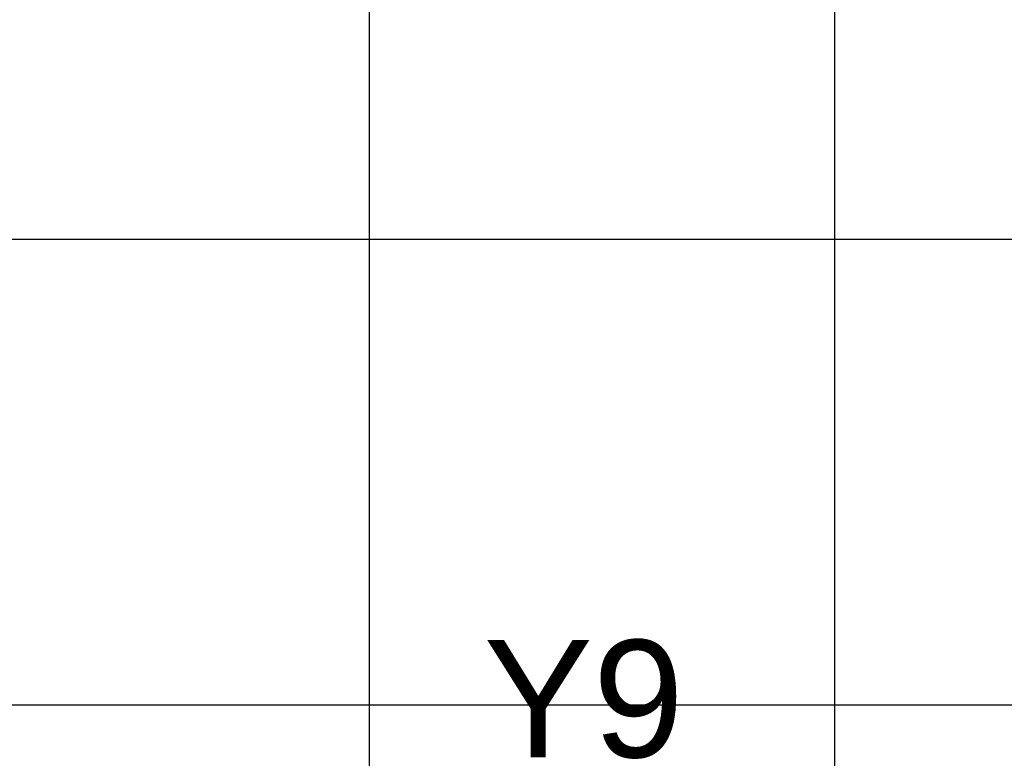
# Model space of a CAD drawing. Header units: millimetres. Extents: x -94648 to 68781, y -29623 to 11990.
# Tile 36 of 181: x -36042 to -35874, y -14189 to -14063. Entities that reach past the tile are written whole.
import ezdxf
from ezdxf.enums import TextEntityAlignment as Align

# ---------------------------------------------------------------- set-up
doc = ezdxf.new("R2010")
doc.units = ezdxf.units.MM
doc.linetypes.add('BUD', pattern=[0])
for name, color, linetype in [('-podklad', 8, 'Continuous'), ('AX - OPISY', 3, 'Continuous'), ('HATCH', 204, 'Continuous')]:
    doc.layers.add(name, color=color, linetype=linetype)
doc.styles.add('ARIAL 1.0', font='arial.ttf')

# ---------------------------------------------------------------- blocks, each defined once
blk = doc.blocks.new('Goscim_parter')
at = {"layer": 'HATCH', "linetype": 'BUD'}
h = blk.add_hatch(dxfattribs=at)
h.set_pattern_fill('ANSI37', color=8, scale=25, angle=45)
h.set_pattern_definition([(90, (-45348.77, -1321.09), (-79.375, 0), []), (180, (-45348.77, -1321.09), (0, -79.375), [])])
h.paths.add_polyline_path([(-36586.06, -12833.74), (-36586.06, -14283.74), (-35303.06, -14283.74), (-35303.06, -12833.74)])

msp = doc.modelspace()

# ---------------------------------------------------------------- block references
at = {"layer": '-podklad'}
msp.add_blockref('Goscim_parter', (0, 0), dxfattribs=at)

# ---------------------------------------------------------------- texts
at = {"layer": 'AX - OPISY', "style": 'ARIAL 1.0'}
msp.add_text('Y9', height=20, dxfattribs=at).set_placement((-35945.88913, -14178.74314), align=Align.MIDDLE)

doc.saveas('drawing.dxf')
